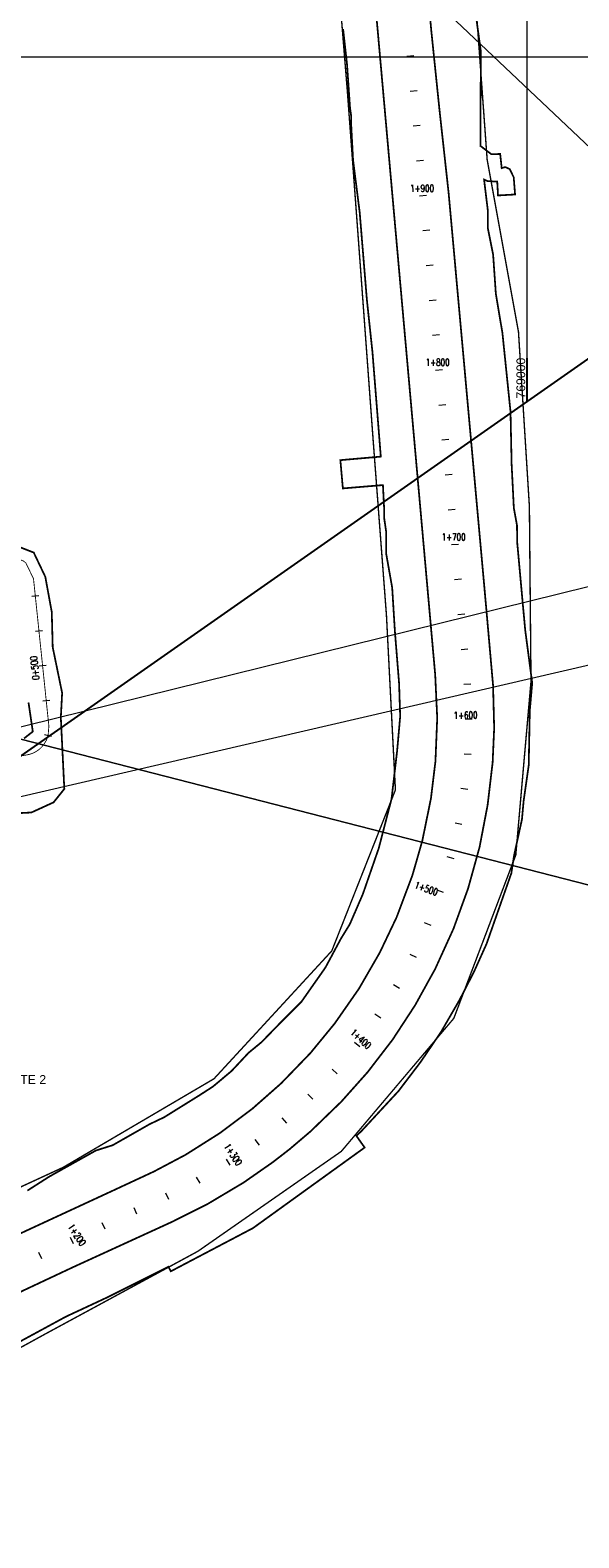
# Model space of a CAD drawing. Header units: millimetres. Extents: x 0 to 796729, y 0 to 9016813.
# Tile 5 of 17: x 768716 to 769030, y 8990155 to 8991015. Entities that reach past the tile are written whole.
import ezdxf
from ezdxf.enums import TextEntityAlignment as Align

# ---------------------------------------------------------------- set-up
doc = ezdxf.new("R2010")
doc.units = ezdxf.units.MM
doc.linetypes.add('TRAZO_Y_PUNTO', pattern=[1, 0.5, -0.25, 0, -0.25])
for name, color, linetype in [('COORD', 7, 'Continuous'), ('Eje_Lacramarca', 24, 'TRAZO_Y_PUNTO'), ('Estacas', 7, 'Continuous'), ('Faja Marginal', 190, 'Continuous'), ('GRILLA 3', 7, 'Continuous'), ('Leyenda', 7, 'Continuous'), ('Limite Constructivo', 230, 'Continuous'), ('MARCO', 7, 'Continuous'), ('N° de Partidas Electronicas', 7, 'Continuous'), ('Predios del Estado', 5, 'Continuous'), ('Progresiva', 7, 'Continuous')]:
    doc.layers.add(name, color=color, linetype=linetype)
doc.styles.add('ROMANS', font='romans.shx', dxfattribs={"width": 0.75, "bigfont": 'bigfont.shx'})
doc.styles.get("Standard").update_dxf_attribs({"font": 'arial.ttf'})
doc.dimstyles.get("Standard").update_dxf_attribs({"dimtxt": 0.18, "dimasz": 0.18, "dimexe": 0.18, "dimexo": 0.0625, "dimgap": 0.09, "dimtad": 0, "dimtih": 1, "dimtoh": 1, "dimdec": 4, "dimzin": 0, "dimdsep": 46, "dimtxsty": 'Standard', "dimcen": 0.09, "dimadec": 0, "dimazin": 0, "dimtfac": 1, "dimtdec": 4, "dimtofl": 0, "dimtmove": 0, "dimatfit": 3, "dimfxl": 1, "dimtolj": 1, "dimtzin": 0, "dimarcsym": 0})
picture_1 = doc.add_image_def('image1.ecw', size_in_pixel=(287180, 487828))

# ---------------------------------------------------------------- blocks, each defined once
blk = doc.blocks.new('*D8')
at = {"layer": 'COORD', "color": 0, "lineweight": -2, "transparency": 16777216}
blk.add_line((769000, 8990803.39), (769000, 8990827.97), dxfattribs=at)
at = {"layer": 'Defpoints', "color": 0, "transparency": 16777216}
for p in [(769000, 8990804.33), (769000, 8990803.33), (0, 375.48)]:
    blk.add_point(p, dxfattribs=at)
at = {"layer": 'COORD', "color": 0, "transparency": 16777216, "insert": (768996.45, 8990816.65), "char_height": 5, "attachment_point": 5, "rotation": 90}
blk.add_mtext('\\A1;769000', dxfattribs=at)
blk = doc.blocks.new('*D9')
at = {"layer": 'COORD', "color": 0, "lineweight": -2, "transparency": 16777216}
blk.add_line((769500, 8991153.5), (769500, 8991178.08), dxfattribs=at)
at = {"layer": 'Defpoints', "color": 0, "transparency": 16777216}
for p in [(769500, 8991154.43), (769500, 8991153.43), (0, 725.58)]:
    blk.add_point(p, dxfattribs=at)
at = {"layer": 'COORD', "color": 0, "transparency": 16777216, "insert": (769496.45, 8991166.76), "char_height": 5, "attachment_point": 5, "rotation": 90}
blk.add_mtext('\\A1;769500', dxfattribs=at)

msp = doc.modelspace()

# ---------------------------------------------------------------- linework, layer by layer
at = {"layer": 'Eje_Lacramarca', "linetype": 'TRAZO_Y_PUNTO', "lineweight": 13, "ltscale": 20, "const_width": 0.5, "flags": 128}
msp.add_lwpolyline([(768590.4, 8990285.71), (768588.21, 8990292.88), (768587.49, 8990295.28), (768586.76, 8990297.67), (768584.58, 8990304.84), (768581.67, 8990314.41), (768578.77, 8990323.98), (768575.86, 8990333.55), (768572.95, 8990343.12), (768570.04, 8990352.68), (768567.14, 8990362.25), (768564.23, 8990371.82), (768561.32, 8990381.39), (768558.85, 8990389.53), (768558.41, 8990390.96), (768557.46, 8990394.09), (768557.43, 8990394.2), (768557.18, 8990395.12), (768556.86, 8990397.04), (768556.79, 8990399.36), (768556.81, 8990399.62), (768556.83, 8990399.95), (768556.91, 8990400.74), (768557.2, 8990404.03), (768557.79, 8990410.7), (768558.68, 8990420.66), (768559.57, 8990430.62), (768560.45, 8990440.58), (768561.34, 8990450.54), (768562.23, 8990460.5), (768563.11, 8990470.46), (768564, 8990480.42), (768564.89, 8990490.39), (768565.78, 8990500.35), (768566.66, 8990510.31), (768567.11, 8990515.29), (768567.55, 8990520.27), (768568.44, 8990530.23), (768569.32, 8990540.19), (768570.21, 8990550.15), (768571.1, 8990560.11), (768571.72, 8990567.08), (768572.27, 8990573.24), (768572.77, 8990578.88), (768572.8, 8990579.21), (768575.04, 8990579.56), (768578.35, 8990580.08), (768578.45, 8990580.1), (768578.63, 8990580.13), (768579.51, 8990580.26), (768579.83, 8990580.32), (768580.09, 8990580.36), (768580.23, 8990580.38), (768581.42, 8990580.57), (768581.42, 8990580.57), (768581.6, 8990580.59), (768581.95, 8990580.65), (768582.39, 8990580.72), (768582.49, 8990580.74), (768582.69, 8990580.77), (768583.31, 8990580.86), (768583.45, 8990580.89), (768583.45, 8990580.89), (768583.49, 8990580.89), (768583.49, 8990580.89), (768583.55, 8990580.9), (768583.61, 8990580.91), (768583.71, 8990580.93), (768583.76, 8990580.94), (768583.8, 8990580.94), (768583.82, 8990580.95), (768583.84, 8990580.95), (768583.86, 8990580.95), (768583.87, 8990580.95), (768583.88, 8990580.96), (768583.91, 8990580.96), (768583.91, 8990580.96), (768584.04, 8990580.98), (768584.06, 8990580.98), (768584.12, 8990580.99), (768584.18, 8990581), (768584.26, 8990581.01), (768584.32, 8990581.02), (768584.48, 8990581.05), (768588.43, 8990581.67), (768593.37, 8990582.45), (768603.25, 8990584.01), (768608.19, 8990584.79), (768613.13, 8990585.57), (768615.76, 8990585.99), (768617.39, 8990586.24), (768618.99, 8990586.5), (768623, 8990587.13), (768632.88, 8990588.69), (768642.76, 8990590.25), (768652.64, 8990591.81), (768662.52, 8990593.37), (768672.39, 8990594.92), (768682.27, 8990596.48), (768692.15, 8990598.04), (768702.03, 8990599.6), (768708.56, 8990600.63), (768711.9, 8990601.16), (768714.38, 8990601.55), (768716.1, 8990601.93), (768717.66, 8990602.45), (768718.79, 8990602.96), (768719.97, 8990603.62), (768721.2, 8990604.46), (768721.93, 8990605.05), (768723.13, 8990606.22), (768724.03, 8990607.28), (768725.64, 8990609.87), (768726.66, 8990612.63), (768727.09, 8990618.09), (768726.62, 8990622.55), (768725.58, 8990632.5), (768724.55, 8990642.45), (768723.51, 8990652.39), (768722.47, 8990662.34), (768721.43, 8990672.28), (768720.4, 8990682.23), (768719.36, 8990692.18), (768718.34, 8990701.9), (768718.32, 8990702.12), (768714.06, 8990710.97), (768712.79, 8990712.12), (768705.27, 8990715.34), (768701.63, 8990715.38), (768695.31, 8990714.69), (768685.37, 8990713.6), (768675.43, 8990712.51), (768665.49, 8990711.42), (768655.55, 8990710.33), (768645.61, 8990709.25), (768640.64, 8990708.7), (768635.67, 8990708.16), (768625.73, 8990707.07), (768615.79, 8990705.98), (768605.85, 8990704.89), (768595.91, 8990703.8), (768585.97, 8990702.71), (768576.03, 8990701.62), (768566.09, 8990700.53), (768556.15, 8990699.44), (768546.21, 8990698.35), (768536.27, 8990697.26), (768526.63, 8990696.2), (768526.63, 8990696.2), (768526.33, 8990696.17), (768522.68, 8990696.31), (768522.67, 8990696.31), (768522.67, 8990696.31), (768518.88, 8990697.44), (768516.72, 8990698.4), (768507.59, 8990702.48), (768506.92, 8990702.77), (768501.11, 8990707.34), (768500.09, 8990708.83), (768498.15, 8990714.11), (768497.43, 8990718.39), (768495.78, 8990728.25), (768494.13, 8990738.12), (768492.48, 8990747.98), (768490.83, 8990757.84), (768489.18, 8990767.71), (768489.04, 8990768.58), (768487.99, 8990774.81), (768487.91, 8990775.32), (768491.67, 8990779.95), (768492.21, 8990780.62), (768492.79, 8990781.33), (768494.91, 8990783.95), (768498.06, 8990787.83), (768498.39, 8990788.23), (768499.92, 8990790.12), (768499.92, 8990790.12), (768501.95, 8990792.62), (768502.28, 8990793.03), (768502.28, 8990793.03), (768508.25, 8990800.39), (768514.55, 8990808.15), (768520.85, 8990815.92), (768527.15, 8990823.68), (768533.32, 8990831.28), (768533.45, 8990831.45), (768536.7, 8990840.48), (768536.7, 8990840.71), (768533.74, 8990849.83), (768533.59, 8990850.03), (768527.65, 8990858.07), (768521.71, 8990866.12), (768519.36, 8990869.3), (768516.61, 8990872.15), (768514.91, 8990873.33), (768513.22, 8990874.19), (768505.79, 8990877.43), (768496.62, 8990881.42), (768487.46, 8990885.42), (768478.29, 8990889.41), (768469.12, 8990893.41), (768468.54, 8990893.66), (768462.4, 8990898.55), (768461.61, 8990899.74), (768459.54, 8990905.84), (768459.14, 8990909.32), (768458.02, 8990919.26), (768456.89, 8990929.2), (768455.77, 8990939.13), (768454.64, 8990949.07), (768453.52, 8990959.01), (768452.39, 8990968.94), (768451.27, 8990978.88), (768450.14, 8990988.81), (768449.02, 8990998.75), (768447.89, 8991008.69), (768446.77, 8991018.62), (768445.65, 8991028.56), (768445.45, 8991030.28), (768446.62, 8991038.04), (768446.75, 8991038.34), (768451.09, 8991043.86), (768451.09, 8991043.86), (768451.5, 8991044.17), (768452.53, 8991044.93), (768452.53, 8991044.93), (768453.43, 8991045.6), (768461.48, 8991051.54), (768461.87, 8991051.83), (768465.89, 8991054.8), (768469.91, 8991057.77), (768473.93, 8991060.74), (768477.95, 8991063.71), (768479.06, 8991064.53), (768482.52, 8991067.09), (768482.87, 8991067.34), (768484.88, 8991067.57), (768484.97, 8991067.58), (768485, 8991067.59), (768485.38, 8991067.63), (768485.47, 8991067.64), (768485.77, 8991067.67), (768485.96, 8991067.69), (768486.06, 8991067.71), (768486.09, 8991067.71), (768486.13, 8991067.71), (768486.2, 8991067.72), (768486.21, 8991067.72), (768486.8, 8991067.79), (768486.98, 8991067.81), (768486.99, 8991067.81), (768487.12, 8991067.83), (768487.57, 8991067.88), (768496.19, 8991068.85), (768506.12, 8991069.97), (768516.06, 8991071.09), (768526, 8991072.21), (768535.93, 8991073.34), (768545.87, 8991074.46), (768555.81, 8991075.58), (768565.74, 8991076.7), (768575.68, 8991077.82), (768585.62, 8991078.95), (768595.56, 8991080.07), (768605.49, 8991081.19), (768615.43, 8991082.31), (768625.37, 8991083.43), (768625.79, 8991083.48), (768631.01, 8991085.06), (768634.35, 8991087.39), (768635.12, 8991088.15), (768636.37, 8991089.67), (768637.01, 8991090.64), (768637.95, 8991092.43), (768638.29, 8991093.27), (768639.03, 8991096.03), (768639.23, 8991099.01), (768638.75, 8991102.37), (768637.43, 8991105.72), (768635.19, 8991108.85), (768632.58, 8991111.66), (768631.01, 8991113.35), (768629.74, 8991114.71), (768626.36, 8991118.34), (768624.2, 8991120.67), (768617.39, 8991128), (768610.59, 8991135.32), (768603.78, 8991142.65), (768596.97, 8991149.97), (768590.17, 8991157.3), (768583.36, 8991164.62), (768576.55, 8991171.95), (768569.74, 8991179.28), (768562.94, 8991186.6), (768561.98, 8991187.63), (768556.13, 8991193.93), (768549.32, 8991201.25), (768546.5, 8991204.29), (768541.8, 8991207.71), (768540.46, 8991208.26), (768533.26, 8991208.98), (768532.02, 8991208.8), (768522.12, 8991207.39), (768512.23, 8991205.98), (768502.33, 8991204.56), (768492.43, 8991203.15), (768482.53, 8991201.74), (768472.63, 8991200.33), (768467.62, 8991199.61), (768462.7, 8991199.72), (768456.4, 8991202.48), (768454.15, 8991204.55), (768450.49, 8991212.42), (768450.31, 8991213.6), (768448.87, 8991223.5), (768447.42, 8991233.39), (768445.98, 8991243.29), (768444.53, 8991253.18), (768443.09, 8991263.08), (768441.65, 8991272.97), (768440.2, 8991282.87), (768438.76, 8991292.76), (768437.31, 8991302.66), (768435.87, 8991312.55), (768434.42, 8991322.45), (768432.98, 8991332.34), (768431.98, 8991339.18), (768431.23, 8991342.17), (768430.65, 8991343.54), (768428.09, 8991347.31), (768425.4, 8991350.19), (768418.6, 8991357.52), (768411.79, 8991364.84), (768404.98, 8991372.17), (768403.87, 8991373.37), (768400.2, 8991380.3), (768400.11, 8991380.72), (768400.49, 8991388.14), (768401.22, 8991390.52), (768404.16, 8991400.08), (768407.1, 8991409.64), (768410.04, 8991419.2), (768412.98, 8991428.76), (768414.32, 8991433.1), (768414.97, 8991438.25), (768414.96, 8991438.49), (768413.85, 8991443.32), (768411.94, 8991447.96), (768408.13, 8991457.21), (768404.32, 8991466.45), (768400.51, 8991475.7), (768396.7, 8991484.95), (768392.9, 8991494.19), (768389.09, 8991503.44), (768385.28, 8991512.69), (768381.47, 8991521.93), (768381.34, 8991522.26), (768379.03, 8991527.85), (768376.12, 8991534.93), (768374.62, 8991538.58), (768380.23, 8991540.9), (768386.76, 8991543.58), (768390.94, 8991545.31), (768394.95, 8991546.96), (768404.2, 8991550.77), (768410.07, 8991553.19), (768410.42, 8991553.33), (768410.84, 8991553.51), (768413.29, 8991554.89), (768414.51, 8991555.83), (768415.34, 8991556.6), (768416.36, 8991557.73), (768417.83, 8991559.86), (768418.64, 8991561.51), (768419.16, 8991562.78), (768419.42, 8991563.39), (768423.01, 8991572.01), (768426.86, 8991581.24), (768430.7, 8991590.47), (768434.55, 8991599.7), (768437.54, 8991606.88), (768438.54, 8991608.86), (768442.33, 8991613.1), (768446.06, 8991615.18), (768449.6, 8991616.08), (768455.88, 8991616.88), (768465.8, 8991618.16), (768475.72, 8991619.43), (768485.64, 8991620.7), (768495.56, 8991621.97), (768500.52, 8991622.6), (768505.48, 8991623.24), (768509.07, 8991623.7), (768513.02, 8991623.69), (768515.38, 8991623.18), (768516.83, 8991622.66), (768524.64, 8991619.4), (768533.87, 8991615.56), (768539.95, 8991613.03), (768541.82, 8991612.24), (768543.12, 8991611.77), (768543.56, 8991611.64), (768546.1, 8991611.16), (768547.62, 8991611.08), (768548.76, 8991611.12), (768552.94, 8991612.03), (768553, 8991612.05), (768553.42, 8991612.22), (768553.77, 8991612.36), (768562.19, 8991615.83), (768571.43, 8991619.64), (768577.17, 8991622), (768580.46, 8991623.87), (768584.51, 8991628.41), (768586, 8991631.98), (768586.42, 8991637.96), (768585.92, 8991641.89), (768584.63, 8991651.81), (768583.35, 8991661.72), (768582.06, 8991671.64), (768580.78, 8991681.56), (768579.49, 8991691.48), (768578.21, 8991701.39), (768576.92, 8991711.31), (768575.64, 8991721.23), (768574.35, 8991731.14), (768573.07, 8991741.06), (768571.78, 8991750.98), (768570.49, 8991760.89), (768569.21, 8991770.81), (768567.92, 8991780.73), (768566.94, 8991788.33), (768566.46, 8991790.61), (768565.92, 8991792.16), (768563.95, 8991795.59), (768561.28, 8991799.08), (768555.21, 8991807.03), (768551.26, 8991812.19), (768549.48, 8991815.19), (768549.29, 8991815.62), (768548.28, 8991819.45), (768547.56, 8991824.96), (768546.28, 8991834.88), (768544.99, 8991844.8), (768543.71, 8991854.71), (768542.42, 8991864.63), (768541.14, 8991874.55), (768539.85, 8991884.47), (768538.57, 8991894.38), (768537.28, 8991904.3), (768536, 8991914.22), (768534.71, 8991924.13), (768533.43, 8991934.05), (768532.14, 8991943.97), (768530.86, 8991953.89), (768530.21, 8991958.84), (768529.57, 8991963.8), (768528.93, 8991968.76), (768528.29, 8991973.72), (768527, 8991983.64), (768526.36, 8991988.6), (768526.07, 8991990.83), (768525.81, 8991992.8), (768525.72, 8991993.55), (768525.56, 8991994.75), (768524.43, 8992003.47), (768523.15, 8992013.39), (768521.86, 8992023.31), (768520.58, 8992033.22), (768519.89, 8992038.54), (768519.78, 8992042.68), (768519.83, 8992043.17), (768521.65, 8992049.69), (768523.25, 8992052.45), (768525.9, 8992055.57), (768529.18, 8992058.11), (768530.66, 8992059.03), (768532.23, 8992060), (768536.67, 8992062.75), (768539.16, 8992064.3), (768542.15, 8992066.16), (768547.66, 8992069.57), (768556.15, 8992074.84), (768564.65, 8992080.12), (768570.67, 8992083.85), (768574.92, 8992086.49), (768579.17, 8992089.12), (768583.42, 8992091.76), (768585.65, 8992093.14), (768585.65, 8992093.14), (768585.67, 8992093.15), (768585.67, 8992093.16), (768587.66, 8992094.39), (768591.91, 8992097.03), (768596.16, 8992099.66), (768600.41, 8992102.3), (768600.67, 8992102.46), (768607.14, 8992106.48), (768615.64, 8992111.75), (768624.14, 8992117.02), (768632.63, 8992122.29), (768639.22, 8992126.38), (768641.21, 8992127.42), (768648.71, 8992128.58), (768651, 8992128.17), (768657.58, 8992124.55), (768659.34, 8992122.9), (768663.99, 8992118.53), (768666.63, 8992116.06), (768673.92, 8992109.21), (768675.62, 8992107.62), (768678.47, 8992105.51), (768678.47, 8992105.51), (768682.28, 8992103.98), (768682.49, 8992103.92), (768684.48, 8992103.59), (768684.5, 8992103.59), (768686.52, 8992103.53), (768692.06, 8992104.79), (768693.97, 8992105.79), (768700.64, 8992109.93), (768706.06, 8992113.29), (768709.13, 8992115.2), (768717.63, 8992120.47), (768726.13, 8992125.74), (768734.63, 8992131.01), (768743.12, 8992136.28), (768751.62, 8992141.56), (768760.12, 8992146.83), (768768.62, 8992152.1), (768777.11, 8992157.37), (768785.61, 8992162.64), (768785.74, 8992162.73), (768785.74, 8992162.73), (768785.74, 8992162.73), (768795.03, 8992165.69), (768798.27, 8992165.63), (768798.27, 8992165.63), (768804.75, 8992163.85), (768809.97, 8992160.31), (768809.97, 8992160.31), (768809.97, 8992160.31), (768809.97, 8992160.31), (768812.65, 8992157.81), (768819.94, 8992150.96), (768827.08, 8992144.25), (768827.23, 8992144.12), (768828.48, 8992142.94), (768829.66, 8992141.83), (768834.52, 8992137.27), (768834.6, 8992137.2), (768836.02, 8992135.87), (768837.69, 8992134.3), (768841.81, 8992130.43), (768849.1, 8992123.59), (768856.39, 8992116.74), (768863.69, 8992109.9), (768870.98, 8992103.06), (768878.27, 8992096.21), (768885.56, 8992089.37), (768886.93, 8992088.09), (768892.85, 8992082.53), (768900.14, 8992075.68), (768905.61, 8992070.55), (768905.91, 8992070.27), (768905.96, 8992070.22), (768906.03, 8992070.16), (768906.5, 8992069.71), (768906.57, 8992069.65), (768906.6, 8992069.62), (768906.63, 8992069.59), (768906.67, 8992069.56), (768906.67, 8992069.55), (768906.88, 8992069.36), (768906.88, 8992069.36), (768906.92, 8992069.32), (768906.94, 8992069.31), (768906.97, 8992069.28), (768907.03, 8992069.22), (768907.47, 8992068.8), (768907.53, 8992068.75), (768907.57, 8992068.71), (768908.57, 8992067.77), (768908.69, 8992067.66), (768908.83, 8992067.53), (768909.41, 8992066.99), (768909.43, 8992066.97), (768909.43, 8992066.97), (768909.52, 8992066.88), (768909.61, 8992066.8), (768909.64, 8992066.77), (768909.71, 8992066.71), (768910.07, 8992066.37), (768910.12, 8992066.32), (768910.2, 8992066.25), (768910.22, 8992066.23), (768910.7, 8992065.77), (768910.74, 8992065.74), (768910.77, 8992065.71), (768910.78, 8992065.7), (768910.98, 8992065.51), (768911.04, 8992065.46), (768911.04, 8992065.45), (768911.04, 8992065.45), (768911.09, 8992065.41), (768911.16, 8992065.35), (768911.23, 8992065.28), (768911.26, 8992065.25), (768911.28, 8992065.23), (768911.32, 8992065.19), (768911.36, 8992065.16), (768911.36, 8992065.16), (768911.99, 8992064.57), (768911.99, 8992064.57), (768912.09, 8992064.6), (768912.36, 8992064.68), (768912.37, 8992064.68), (768912.38, 8992064.69), (768912.94, 8992064.85), (768912.94, 8992064.85), (768912.95, 8992064.86), (768913.37, 8992064.98), (768913.52, 8992065.03), (768913.61, 8992065.06), (768913.73, 8992065.09), (768913.83, 8992065.12), (768913.85, 8992065.13), (768916.55, 8992065.95), (768920.36, 8992067.1), (768922.04, 8992067.6), (768922.57, 8992067.77), (768923.63, 8992068.08), (768923.63, 8992068.09), (768925.16, 8992068.55), (768934.73, 8992071.44), (768942.39, 8992073.75), (768944.26, 8992074.46), (768945.99, 8992075.38), (768949.05, 8992077.89), (768951.83, 8992080.85), (768958.68, 8992088.14), (768965.52, 8992095.44), (768972.36, 8992102.73), (768979.21, 8992110.02), (768986.05, 8992117.31), (768992.9, 8992124.6), (768999.74, 8992131.89), (769003.16, 8992135.54), (769006.58, 8992139.18), (769013.43, 8992146.48), (769014.71, 8992147.84)], dxfattribs=at)
at = {"layer": 'Estacas', "linetype": 'Continuous', "lineweight": 13}
for p, q in [((768935.43, 8991000.61), (768931.44, 8991000.25)), ((768935.43, 8991000.61), (768931.44, 8991000.25)), ((768937.24, 8990980.7), (768933.26, 8990980.33)), ((768937.24, 8990980.7), (768933.26, 8990980.33)), ((768939.06, 8990960.78), (768935.07, 8990960.42)), ((768939.06, 8990960.78), (768935.07, 8990960.42)), ((768940.87, 8990940.86), (768936.89, 8990940.5)), ((768940.87, 8990940.86), (768936.89, 8990940.5)), ((768942.69, 8990920.94), (768938.7, 8990920.58)), ((768942.69, 8990920.94), (768938.7, 8990920.58)), ((768944.5, 8990901.03), (768940.52, 8990900.66)), ((768944.5, 8990901.03), (768940.52, 8990900.66)), ((768946.32, 8990881.11), (768942.33, 8990880.75)), ((768946.32, 8990881.11), (768942.33, 8990880.75)), ((768948.13, 8990861.19), (768944.15, 8990860.83)), ((768948.13, 8990861.19), (768944.15, 8990860.83)), ((768949.95, 8990841.27), (768945.96, 8990840.91)), ((768949.95, 8990841.27), (768945.96, 8990840.91)), ((768951.76, 8990821.36), (768947.78, 8990820.99)), ((768951.76, 8990821.36), (768947.78, 8990820.99)), ((768953.58, 8990801.44), (768949.59, 8990801.08)), ((768953.58, 8990801.44), (768949.59, 8990801.08)), ((768955.39, 8990781.52), (768951.41, 8990781.16)), ((768955.39, 8990781.52), (768951.41, 8990781.16)), ((768957.21, 8990761.6), (768953.22, 8990761.24)), ((768957.21, 8990761.6), (768953.22, 8990761.24)), ((768959.02, 8990741.69), (768955.04, 8990741.32)), ((768959.02, 8990741.69), (768955.04, 8990741.32)), ((768960.84, 8990721.77), (768956.85, 8990721.41)), ((768960.84, 8990721.77), (768956.85, 8990721.41)), ((768962.65, 8990701.85), (768958.67, 8990701.49)), ((768962.65, 8990701.85), (768958.67, 8990701.49)), ((768964.47, 8990681.93), (768960.48, 8990681.57)), ((768964.47, 8990681.93), (768960.48, 8990681.57)), ((768966.28, 8990662.02), (768962.3, 8990661.65)), ((768966.28, 8990662.02), (768962.3, 8990661.65)), ((768967.94, 8990642.04), (768963.95, 8990641.77)), ((768967.94, 8990642.04), (768963.95, 8990641.77)), ((768968.69, 8990621.95), (768964.69, 8990621.9)), ((768968.69, 8990621.95), (768964.69, 8990621.9)), ((768968.12, 8990601.79), (768964.13, 8990602.09)), ((768968.12, 8990601.79), (768964.13, 8990602.09)), ((768966.12, 8990581.76), (768962.16, 8990582.32)), ((768966.12, 8990581.76), (768962.16, 8990582.32)), ((768962.85, 8990561.93), (768958.92, 8990562.69)), ((768962.85, 8990561.93), (768958.92, 8990562.69)), ((768958.31, 8990542.33), (768954.43, 8990543.33)), ((768958.31, 8990542.33), (768954.43, 8990543.33)), ((768952.37, 8990523.05), (768948.6, 8990524.39)), ((768952.37, 8990523.05), (768948.6, 8990524.39)), ((768945.2, 8990504.27), (768941.51, 8990505.81)), ((768945.2, 8990504.27), (768941.51, 8990505.81)), ((768936.85, 8990485.96), (768933.26, 8990487.74)), ((768936.85, 8990485.96), (768933.26, 8990487.74)), ((768927.22, 8990468.23), (768923.81, 8990470.31)), ((768927.22, 8990468.23), (768923.81, 8990470.31)), ((768916.45, 8990451.27), (768913.15, 8990453.52)), ((768916.45, 8990451.27), (768913.15, 8990453.52)), ((768904.63, 8990435.01), (768901.45, 8990437.43)), ((768904.63, 8990435.01), (768901.45, 8990437.43)), ((768891.7, 8990419.53), (768888.74, 8990422.22)), ((768891.7, 8990419.53), (768888.74, 8990422.22)), ((768877.75, 8990405.03), (768874.97, 8990407.91)), ((768877.75, 8990405.03), (768874.97, 8990407.91)), ((768862.92, 8990391.46), (768860.29, 8990394.48)), ((768862.92, 8990391.46), (768860.29, 8990394.48)), ((768847.2, 8990378.86), (768844.81, 8990382.06)), ((768847.2, 8990378.86), (768844.81, 8990382.06)), ((768830.63, 8990367.4), (768828.49, 8990370.78)), ((768830.63, 8990367.4), (768828.49, 8990370.78)), ((768813.39, 8990357.07), (768811.42, 8990360.55)), ((768813.39, 8990357.07), (768811.42, 8990360.55)), ((768795.53, 8990347.84), (768793.75, 8990351.42)), ((768795.53, 8990347.84), (768793.75, 8990351.42)), ((768777.38, 8990339.34), (768775.68, 8990342.96)), ((768777.38, 8990339.34), (768775.68, 8990342.96)), ((768759.25, 8990330.88), (768757.56, 8990334.5)), ((768759.25, 8990330.88), (768757.56, 8990334.5)), ((768741.13, 8990322.42), (768739.44, 8990326.05)), ((768741.13, 8990322.42), (768739.44, 8990326.05)), ((768723, 8990313.97), (768721.31, 8990317.59)), ((768723, 8990313.97), (768721.31, 8990317.59))]:
    msp.add_line(p, q, dxfattribs=at)
at = {"layer": 'Estacas', "lineweight": 13}
for points in [[(768721.35, 8990692.38), (768717.37, 8990691.97)], [(768723.42, 8990672.49), (768719.44, 8990672.08)], [(768725.5, 8990652.6), (768721.52, 8990652.18)], [(768727.57, 8990632.71), (768723.6, 8990632.29)], [(768728.56, 8990612.02), (768724.67, 8990612.97)]]:
    msp.add_lwpolyline(points, dxfattribs=at)
at = {"layer": 'Faja Marginal', "const_width": 0.8}
for points in [[(768260.92, 8990015.27), (768315.7, 8990097.84), (768393.81, 8990160.23), (768476.1, 8990217.03), (768558.93, 8990273.06), (768644.45, 8990324.28), (768735.24, 8990366.14), (768821.34, 8990416.73), (768888.55, 8990489.71), (768924.86, 8990581.59), (768919.74, 8990681.39), (768912.16, 8990781.1), (768904.84, 8990880.7), (768897.43, 8990980.42), (768889.33, 8991080.08)], [(768969.98, 8991041.08), (768977.22, 8990941.35), (768995.1, 8990843.05), (769001.32, 8990743.51), (769002.24, 8990643.54), (768993.56, 8990544.43), (768958.18, 8990451.2), (768893.99, 8990375.28), (768812.16, 8990318.26), (768724.27, 8990270.63), (768636.68, 8990222.48), (768551.44, 8990170.2), (768466.23, 8990117.86), (768386.78, 8990057.21), (768324.07, 8989981.89)]]:
    msp.add_lwpolyline(points, dxfattribs=at)
at = {"layer": 'Faja Marginal', "color": 190, "lineweight": 13, "const_width": 0.1}
for points in [[(768260.92, 8990015.27), (768315.7, 8990097.84), (768393.81, 8990160.23), (768476.1, 8990217.03), (768558.93, 8990273.06), (768644.45, 8990324.28), (768735.24, 8990366.14), (768821.34, 8990416.73), (768888.55, 8990489.71), (768924.86, 8990581.59), (768919.74, 8990681.39), (768912.16, 8990781.1), (768904.84, 8990880.7), (768897.43, 8990980.42), (768889.33, 8991080.08)], [(768969.98, 8991041.08), (768977.22, 8990941.35), (768995.1, 8990843.05), (769001.32, 8990743.51), (769002.24, 8990643.54), (768993.56, 8990544.43), (768958.18, 8990451.2), (768893.99, 8990375.28), (768812.16, 8990318.26), (768724.27, 8990270.63), (768636.68, 8990222.48), (768551.44, 8990170.2), (768466.23, 8990117.86), (768386.78, 8990057.21), (768324.07, 8989981.89)]]:
    msp.add_lwpolyline(points, dxfattribs=at)
at = {"layer": 'GRILLA 3', "color": 8, "lineweight": 13}
for p, q in [((769000, 8990803.33), (769000, 8992436.02)), ((768063.13, 8991000), (769280.87, 8991000))]:
    msp.add_line(p, q, dxfattribs=at)
at = {"layer": 'Limite Constructivo', "linetype": 'Continuous', "ltscale": 10, "const_width": 1, "flags": 128}
for points in [[(768902.97, 8991147.06), (768947.57, 8990647.32), (768948.72, 8990622.65), (768947.71, 8990597.94), (768945.13, 8990576.69), (768940.2, 8990552.51), (768934.55, 8990532.83), (768925.53, 8990508.87), (768915.95, 8990488.75), (768904.05, 8990468.14), (768890.28, 8990448.36), (768876.34, 8990431.37), (768859.65, 8990414.11), (768843.1, 8990399.51), (768824.66, 8990385.7), (768805.19, 8990373.38), (768787.09, 8990363.79), (768764.31, 8990353.19), (768519.37, 8990239.77)], [(768933.08, 8991150.33), (768945.39, 8991014.42), (768950.04, 8990969.48), (768955.23, 8990922.32), (768976.2, 8990690.9), (768980.59, 8990641.26), (768981.22, 8990616.82), (768980.35, 8990597.26), (768977.48, 8990572.97), (768972.88, 8990548.93), (768966.34, 8990525.34), (768958, 8990502.35), (768947.53, 8990479.36), (768936.09, 8990458.67), (768923.26, 8990439.05), (768909, 8990420.5), (768894, 8990403.67), (768876.38, 8990386.64), (768864.42, 8990376.48), (768854.94, 8990369.13), (768838.27, 8990357.5), (768817.25, 8990344.98), (768797.92, 8990335.3), (768740.73, 8990309.1), (768699.83, 8990289.89)], [(768704.64, 8990263.48), (768736.8, 8990280.93), (768759.77, 8990291.64), (768791.14, 8990307.27), (768795.3, 8990309.41), (768796.69, 8990306.82), (768843.59, 8990331.48), (768907.31, 8990377.46), (768902.57, 8990384.15), (768905.42, 8990386.79), (768926.63, 8990409.71), (768939.26, 8990426.32), (768950.98, 8990443.58), (768961.48, 8990461.75), (768969.64, 8990477.64), (768976.9, 8990493.79), (768991.01, 8990533.99), (768992.61, 8990544.37), (768997.07, 8990564.72), (768998.01, 8990575.09), (769000.94, 8990595.64), (769001.55, 8990626.81), (769002.93, 8990642.62), (768998.92, 8990672.93), (768994.38, 8990722.64), (768994.23, 8990732.68), (768992.44, 8990742.57), (768991.18, 8990767.5), (768990.55, 8990797.51), (768985.93, 8990842.44), (768982.18, 8990864.73), (768980.62, 8990887.22), (768977.67, 8990901.94), (768977.67, 8990911.79), (768975.46, 8990929.97), (768977.5, 8990929.11), (768982.97, 8990928.79), (768983.42, 8990920.92), (768993.15, 8990921.47), (768992.38, 8990931.28), (768990.08, 8990935.98), (768987.54, 8990937.12), (768985.52, 8990936.52), (768984.66, 8990944.59), (768979.64, 8990944.46), (768973.35, 8990949.21), (768973.63, 8991003.12), (768969.76, 8991031.19)], [(768714.82, 8990352.87), (768727.42, 8990360.93), (768753.91, 8990375.76), (768763.52, 8990378.79), (768784.55, 8990390.78), (768792.9, 8990394.76), (768812.81, 8990407.15), (768820.67, 8990412.22), (768831.32, 8990421.12), (768841.07, 8990431.55), (768848.41, 8990437.57), (768858.1, 8990447.52), (768871.26, 8990460.73), (768884.94, 8990480.24), (768893.79, 8990496.74), (768898.81, 8990504.88), (768906.31, 8990522.21), (768915.38, 8990548.39), (768922.64, 8990576.36), (768925.85, 8990603.98), (768927.58, 8990623.5), (768926.96, 8990642.37), (768924.56, 8990672.14), (768923.02, 8990697.04), (768919.53, 8990716.78), (768919.54, 8990729.17), (768918.44, 8990736.82), (768918.44, 8990741.95), (768917.74, 8990755.59), (768894.87, 8990753.7), (768893.45, 8990769.83), (768916.52, 8990771.84), (768911.75, 8990831.62), (768908.57, 8990861.43), (768904.48, 8990911.23), (768900.7, 8990941.06), (768899.62, 8990961.21), (768899.63, 8990966.09), (768898.96, 8990970.97), (768897.23, 8990995.99), (768895.02, 8991015.84)], [(768704.51, 8990722.49), (768718.45, 8990717.08), (768725.05, 8990703.25), (768728.74, 8990683.14), (768729.28, 8990663.04), (768734.66, 8990636.91), (768733.91, 8990622.97), (768735.9, 8990582.15), (768729.78, 8990574.5), (768717.11, 8990568.71), (768706.49, 8990568.14)], [(768712.93, 8990611), (768717.92, 8990614.9), (768715.46, 8990631.51)]]:
    msp.add_lwpolyline(points, dxfattribs=at)
at = {"layer": 'MARCO', "elevation": 28.41}
msp.add_lwpolyline([(768976.3, 8992469.87), (767672.94, 8991557.26), (768463.76, 8990427.85), (769767.11, 8991340.47)], close=True, dxfattribs=at)
at = {"layer": 'Predios del Estado', "lineweight": 13}
for points in [[(770096.95, 8990900.37), (770118.24, 8990769.99), (769958.9, 8990735.65), (769933.16, 8990856.44), (769770.81, 8990821.84), (769770.32, 8990824.29), (769709.51, 8990810.7), (769460.06, 8990547.01), (768927.86, 8991050.46), (768924.54, 8991091.8), (769538.17, 8991714.43), (770342.68, 8990957.01)], [(769264.54, 8990705.88), (769614.99, 8990400.43), (769525, 8990401.4), (768696.9, 8990614.13), (769221.11, 8990743.73)]]:
    msp.add_lwpolyline(points, close=True, dxfattribs=at)
for points in [[(770096.95, 8990900.37), (769770.32, 8990824.29), (769709.51, 8990810.7), (769286.69, 8990711.01), (769264.54, 8990705.88), (768496.5, 8990528.07), (768294.61, 8990489.72), (768287.94, 8990509.04), (768493.55, 8990549.37), (768491.71, 8990562.59), (768479.36, 8990651.68), (768469.96, 8990719.15), (768464.01, 8990761.88), (768419.25, 8991083.33)], [(768376.05, 8989537.08), (768354.07, 8989921.25), (768352.05, 8989956.61), (768356.91, 8990221.14), (768574.38, 8990285.07), (768485.91, 8990561.14), (768491.71, 8990562.59), (768696.9, 8990614.13), (769525, 8990401.4), (769603.89, 8990381.14), (769900.96, 8990102.18), (771032.67, 8989039.36)]]:
    msp.add_lwpolyline(points, dxfattribs=at)

# ---------------------------------------------------------------- texts
at = {"layer": 'N° de Partidas Electronicas', "color": 0, "lineweight": 13}
msp.add_text('AREA REMANENTE 2', height=5, dxfattribs=at).set_placement((768690.2, 8990416.3), align=Align.MIDDLE_CENTER)
at = {"layer": 'Progresiva', "color": 0, "lineweight": 13, "style": 'ROMANS', "width": 0.75}
for s, rotation, p in [('1+900', 0.38062, (768933.3, 8990922.89)), ('1+800', 0.38062, (768942.18, 8990823.62)), ('1+700', 0.38062, (768951.32, 8990723.9)), ('1+600', 0.38062, (768958.11, 8990622.21)), ('1+500', 340.33866, (768935.39, 8990525.66)), ('1+400', 317.58793, (768898.69, 8990442.58)), ('1+300', 303.78305, (768826.79, 8990378)), ('1+200', 303.78305, (768737.66, 8990332.17))]:
    msp.add_text(s, height=4, rotation=rotation, dxfattribs=at).set_placement(p)
at = {"layer": 'Progresiva', "lineweight": 13, "style": 'ROMANS', "width": 0.75}
msp.add_text('0+500', height=4, rotation=95.9559, dxfattribs=at).set_placement((768721.76, 8990644.6))
at = {"layer": 'Progresiva', "color": 7, "lineweight": 13, "style": 'ROMANS', "width": 0.75}
msp.add_text('1+500', height=4, rotation=340.33866, dxfattribs=at).set_placement((768935.39, 8990525.66))

# ---------------------------------------------------------------- dimensions: what is measured, and where the dimension line sits
at = {"layer": 'COORD'}
for feature_location, origin, picture, middle in [((769500, 8991153.43, 28.41), (0, 725.58, 28.41), '*D9', (769496.45, 8991166.76, 28.41)), ((769000, 8990803.33), (0, 375.48), '*D8', (768996.45, 8990816.65))]:
    dim = msp.add_ordinate_dim(feature_location=feature_location, offset=(0, 1), dtype=1, origin=origin, dimstyle='Standard', override={"dimtxt": 5, "dimgap": 1, "dimtad": 1, "dimdec": 0}, dxfattribs=at)
    dim.commit()
    dim.dimension.update_dxf_attribs({"geometry": picture, "text_midpoint": middle})

# ---------------------------------------------------------------- pictures from other files: only their frames are drawn
at = {"layer": 'Leyenda'}
image = msp.add_image(picture_1, insert=(768115.02, 8989659.61), size_in_units=(12167.61, 20668.93), dxfattribs=at)
image.dxf.flags = 7

doc.saveas('drawing.dxf')
